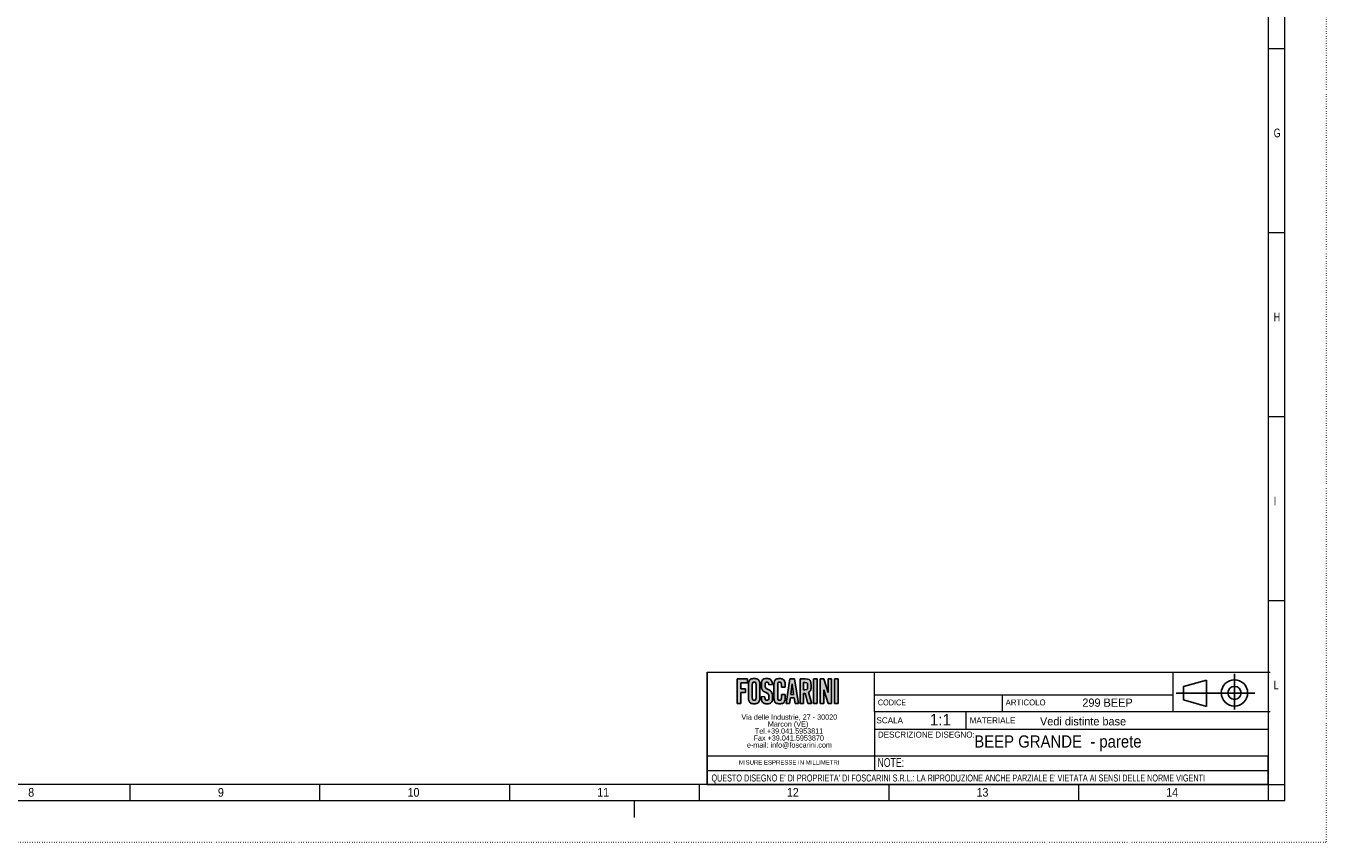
# Model space of a CAD drawing. Header units: millimetres. Extents: x 0 to 841, y 0 to 594.
# Tile 7 of 8: x 446 to 841, y 0 to 248. Entities that reach past the tile are written whole.
import ezdxf
from ezdxf.enums import TextEntityAlignment as Align

# ---------------------------------------------------------------- set-up
doc = ezdxf.new("R2010")
doc.units = ezdxf.units.MM
doc.linetypes.add('SLD-Punti', pattern=[0.635, 0, -0.635])
doc.linetypes.add('SLD-Solido', pattern=[0])
for name, color, linetype in [('CARTIGLIO', 7, 'SLD-Solido'), ('DEFAULT', 15, 'SLD-Solido'), ('FORMAT', 7, 'SLD-Solido')]:
    doc.layers.add(name, color=color, linetype=linetype)
doc.styles.add('SLDTEXTSTYLE0', font='ARIAL.TTF', dxfattribs={"width": 0.948})
doc.styles.add('SLDTEXTSTYLE1', font='ARIAL.TTF', dxfattribs={"width": 0.8058})
doc.styles.add('SLDTEXTSTYLE2', font='ARIALN.TTF', dxfattribs={"width": 0.87})
doc.styles.add('SLDTEXTSTYLE3', font='GOTHIC.TTF', dxfattribs={"width": 0.913})

# ---------------------------------------------------------------- blocks, each defined once
blk = doc.blocks.new('SW_NOTE_0')
at = {"layer": 'CARTIGLIO', "color": 0, "insert": (0, 2.39), "char_height": 1.8521, "attachment_point": 1, "style": 'SLDTEXTSTYLE0'}
blk.add_mtext('DESCRIZIONE DISEGNO:', dxfattribs=at)
blk = doc.blocks.new('SW_NOTE_0_1')
at = {"layer": 'CARTIGLIO', "color": 0, "insert": (0, 2.31), "char_height": 1.793, "attachment_point": 1, "style": 'SLDTEXTSTYLE1'}
blk.add_mtext('CODICE', dxfattribs=at)
blk = doc.blocks.new('SW_NOTE_0_2')
at = {"layer": 'CARTIGLIO', "color": 0, "insert": (0, 2.39), "char_height": 1.851, "attachment_point": 1, "style": 'SLDTEXTSTYLE0'}
blk.add_mtext('SCALA', dxfattribs=at)
blk = doc.blocks.new('SW_NOTE_0_3')
at = {"layer": 'CARTIGLIO', "color": 0, "insert": (0, 2.31), "char_height": 1.793, "attachment_point": 1, "style": 'SLDTEXTSTYLE0'}
blk.add_mtext('ARTICOLO', dxfattribs=at)
blk = doc.blocks.new('SW_NOTE_0_4')
at = {"layer": 'CARTIGLIO', "color": 0, "insert": (0, 2.39), "char_height": 1.851, "attachment_point": 1, "style": 'SLDTEXTSTYLE0'}
blk.add_mtext('MATERIALE', dxfattribs=at)
blk = doc.blocks.new('SW_NOTE_0_5')
at = {"layer": 'DEFAULT', "color": 0, "insert": (3.28, 4.51), "char_height": 3.5, "attachment_point": 2, "style": 'SLDTEXTSTYLE0'}
blk.add_mtext('1:1', dxfattribs=at)
blk = doc.blocks.new('SW_NOTE_0_6')
at = {"layer": 'CARTIGLIO', "color": 0, "insert": (14.88, 1.71), "char_height": 1.3229, "attachment_point": 2, "style": 'SLDTEXTSTYLE0'}
blk.add_mtext('MISURE ESPRESSE IN MILLIMETRI', dxfattribs=at)
blk = doc.blocks.new('SW_NOTE_0_7')
at = {"layer": 'CARTIGLIO', "color": 0, "insert": (0, 2.73), "char_height": 2.11667, "attachment_point": 1, "style": 'SLDTEXTSTYLE2'}
blk.add_mtext("QUESTO DISEGNO E' DI PROPRIETA' DI FOSCARINI S.R.L.: LA RIPRODUZIONE ANCHE PARZIALE E' VIETATA AI SENSI DELLE NORME VIGENTI", dxfattribs=at)
blk = doc.blocks.new('SW_NOTE_0_8')
at = {"layer": 'CARTIGLIO', "color": 0, "insert": (0, 3.41), "char_height": 2.646, "attachment_point": 1, "style": 'SLDTEXTSTYLE2'}
blk.add_mtext('NOTE:', dxfattribs=at)
blk = doc.blocks.new('SW_NOTE_0_9')
at = {"color": 0, "linetype": 'Continuous', "lineweight": 0, "char_height": 1.5875, "attachment_point": 2, "style": 'SLDTEXTSTYLE0'}
for s, insert in [('Via delle Industrie, 27 - 30020 ', (14.56, 2.05)), ('Marcon (VE)', (14.17, -0.07)), ('Tel.+39.041.5953811 ', (14.47, -2.19)), ('e-mail: info@foscarini.com', (14.59, -6.42)), ('Fax +39.041.5953870 ', (14.39, -4.3))]:
    blk.add_mtext(s, dxfattribs=dict(at, insert=insert))
blk = doc.blocks.new('Blocco1')
at = {"layer": 'FORMAT'}
for points in [[(-99.41, 46.99), (-97.41, 46.99), (-97.41, 48.13), (-100.55, 48.13), (-100.55, 40.69), (-99.41, 40.69), (-99.41, 43.96), (-97.92, 43.96), (-97.92, 45.1), (-99.41, 45.1)], [(-76.23, 40.69), (-77.37, 40.69), (-77.37, 48.13), (-76.23, 48.13)], [(-71.83, 48.13), (-72.91, 48.13), (-72.91, 43.98), (-74.22, 48.13), (-75.29, 48.13), (-75.29, 40.69), (-74.22, 40.69), (-74.22, 44.8), (-72.91, 40.71), (-72.91, 40.71), (-72.91, 40.69), (-71.83, 40.69)], [(-69.8, 40.69), (-70.94, 40.69), (-70.94, 48.13), (-69.8, 48.13)]]:
    blk.add_hatch(color=256, dxfattribs=at).paths.add_polyline_path(points, flags=0)
h = blk.add_hatch(color=256, dxfattribs=at)
edge = h.paths.add_edge_path(flags=0)
edge.add_spline(control_points=[(-97.07, 42.49), (-97.07, 41.44), (-96.52, 40.59), (-95.35, 40.59), (-94.17, 40.59), (-93.62, 41.44), (-93.62, 42.49)], knot_values=[0, 0, 0, 0, 1, 2, 3, 4, 4, 4, 4], weights=[1, 1, 1, 1, 1, 1, 1], degree=3, periodic=0)
edge.add_line((-93.62, 42.49), (-93.62, 46.32))
edge.add_spline(control_points=[(-93.62, 46.32), (-93.62, 47.37), (-94.17, 48.23), (-95.35, 48.23), (-96.52, 48.23), (-97.07, 47.37), (-97.07, 46.32)], knot_values=[0, 0, 0, 0, 1, 2, 3, 4, 4, 4, 4], weights=[1, 1, 1, 1, 1, 1, 1], degree=3, periodic=0)
edge.add_line((-97.07, 46.32), (-97.07, 42.49))
edge = h.paths.add_edge_path(flags=0)
edge.add_line((-95.94, 42.52), (-95.94, 46.29))
edge.add_spline(control_points=[(-95.94, 46.29), (-95.94, 46.85), (-95.8, 47.12), (-95.35, 47.12), (-94.89, 47.12), (-94.75, 46.85), (-94.75, 46.29)], knot_values=[0, 0, 0, 0, 1, 2, 3, 4, 4, 4, 4], weights=[1, 1, 1, 1, 1, 1, 1], degree=3, periodic=0)
edge.add_line((-94.75, 46.29), (-94.75, 42.52))
edge.add_spline(control_points=[(-94.75, 42.52), (-94.75, 41.97), (-94.89, 41.7), (-95.35, 41.7), (-95.8, 41.7), (-95.94, 41.97), (-95.94, 42.52)], knot_values=[0, 0, 0, 0, 1, 2, 3, 4, 4, 4, 4], weights=[1, 1, 1, 1, 1, 1, 1], degree=3, periodic=0)
h = blk.add_hatch(color=256, dxfattribs=at)
edge = h.paths.add_edge_path(flags=0)
edge.add_spline(control_points=[(-90.84, 46.29), (-90.89, 46.93), (-91.19, 47.12), (-91.44, 47.12), (-91.8, 47.12), (-92.05, 46.85), (-92.05, 46.39), (-92.05, 45.12), (-89.77, 44.51), (-89.77, 42.49), (-89.77, 41.27), (-90.5, 40.59), (-91.55, 40.59), (-92.59, 40.59), (-93.19, 41.54), (-93.23, 42.65)], knot_values=[0, 0, 0, 0, 1, 2, 3, 4, 5, 6, 7, 8, 9, 10, 11, 12, 13, 13, 13, 13], weights=[1, 1, 1, 1, 1, 1, 1, 1, 1, 1, 1, 1, 1, 1, 1, 1], degree=3, periodic=0)
edge.add_line((-93.23, 42.65), (-92.16, 42.82))
edge.add_spline(control_points=[(-92.16, 42.82), (-92.12, 42.07), (-91.85, 41.7), (-91.49, 41.7), (-91.1, 41.7), (-90.84, 41.94), (-90.84, 42.38), (-90.84, 43.85), (-93.12, 44.24), (-93.12, 46.38), (-93.12, 47.56), (-92.49, 48.23), (-91.38, 48.23), (-90.47, 48.23), (-89.87, 47.48), (-89.77, 46.43)], knot_values=[0, 0, 0, 0, 1, 2, 3, 4, 5, 6, 7, 8, 9, 10, 11, 12, 13, 13, 13, 13], weights=[1, 1, 1, 1, 1, 1, 1, 1, 1, 1, 1, 1, 1, 1, 1, 1], degree=3, periodic=0)
edge.add_line((-89.77, 46.43), (-90.84, 46.29))
h = blk.add_hatch(color=256, dxfattribs=at)
edge = h.paths.add_edge_path(flags=0)
edge.add_line((-85.91, 45.64), (-87.05, 45.64))
edge.add_line((-87.05, 45.64), (-87.05, 46.22))
edge.add_spline(control_points=[(-87.05, 46.22), (-87.05, 46.85), (-87.31, 47.12), (-87.6, 47.12), (-88.06, 47.12), (-88.2, 46.85), (-88.2, 46.29)], knot_values=[0, 0, 0, 0, 1, 2, 3, 4, 4, 4, 4], weights=[1, 1, 1, 1, 1, 1, 1], degree=3, periodic=0)
edge.add_line((-88.2, 46.29), (-88.2, 42.52))
edge.add_spline(control_points=[(-88.2, 42.52), (-88.2, 41.97), (-88.06, 41.7), (-87.6, 41.7), (-87.19, 41.7), (-87.05, 41.97), (-87.05, 42.45)], knot_values=[0, 0, 0, 0, 1, 2, 3, 4, 4, 4, 4], weights=[1, 1, 1, 1, 1, 1, 1], degree=3, periodic=0)
edge.add_line((-87.05, 42.45), (-87.05, 43.35))
edge.add_line((-87.05, 43.35), (-85.91, 43.35))
edge.add_line((-85.91, 43.35), (-85.91, 42.49))
edge.add_spline(control_points=[(-85.91, 42.49), (-85.91, 41.44), (-86.46, 40.59), (-87.6, 40.59), (-88.79, 40.59), (-89.34, 41.44), (-89.34, 42.49)], knot_values=[0, 0, 0, 0, 1, 2, 3, 4, 4, 4, 4], weights=[1, 1, 1, 1, 1, 1, 1], degree=3, periodic=0)
edge.add_line((-89.34, 42.49), (-89.34, 46.32))
edge.add_spline(control_points=[(-89.34, 46.32), (-89.34, 47.37), (-88.79, 48.23), (-87.6, 48.23), (-86.46, 48.23), (-85.91, 47.3), (-85.91, 46.19)], knot_values=[0, 0, 0, 0, 1, 2, 3, 4, 4, 4, 4], weights=[1, 1, 1, 1, 1, 1, 1], degree=3, periodic=0)
edge.add_line((-85.91, 46.19), (-85.91, 45.64))
h = blk.add_hatch(color=256, dxfattribs=at)
h.paths.add_polyline_path([(-83.2, 42.37), (-82.93, 40.7), (-81.86, 40.7), (-83.05, 48.14), (-84.48, 48.14), (-85.66, 40.7), (-84.59, 40.7), (-84.33, 42.37)], flags=0)
h.paths.add_polyline_path([(-83.76, 46.65), (-83.37, 43.44), (-84.16, 43.44)], flags=0)
h = blk.add_hatch(color=256, dxfattribs=at)
edge = h.paths.add_edge_path(flags=0)
edge.add_line((-79.03, 40.69), (-77.92, 40.69))
edge.add_line((-77.92, 40.69), (-77.92, 40.69))
edge.add_line((-77.92, 40.69), (-77.92, 40.69))
edge.add_line((-77.92, 40.69), (-77.98, 40.91))
edge.add_line((-77.98, 40.91), (-78.82, 44.06))
edge.add_spline(control_points=[(-78.82, 44.06), (-78.46, 44.26), (-78.07, 44.74), (-78.07, 45.93), (-78.07, 47.52), (-78.69, 48.13), (-79.89, 48.13)], knot_values=[0, 0, 0, 0, 1, 2, 3, 4, 4, 4, 4], weights=[1, 1, 1, 1, 1, 1, 1], degree=3, periodic=0)
edge.add_line((-79.89, 48.13), (-81.39, 48.13))
edge.add_line((-81.39, 48.13), (-81.39, 40.69))
edge.add_line((-81.39, 40.69), (-80.32, 40.69))
edge.add_line((-80.32, 40.69), (-80.32, 43.74))
edge.add_spline(control_points=[(-80.32, 43.74), (-80.16, 43.74), (-79.98, 43.75), (-79.85, 43.76)], knot_values=[0, 0, 0, 0, 1, 1, 1, 1], weights=[1, 1, 1, 1], degree=3, periodic=0)
edge.add_line((-79.85, 43.76), (-79.03, 40.69))
edge = h.paths.add_edge_path(flags=0)
edge.add_spline(control_points=[(-79.94, 47.08), (-79.36, 47.08), (-79.14, 46.82), (-79.14, 45.93), (-79.14, 45.05), (-79.36, 44.79), (-79.94, 44.79)], knot_values=[0, 0, 0, 0, 1, 2, 3, 4, 4, 4, 4], weights=[1, 1, 1, 1, 1, 1, 1], degree=3, periodic=0)
edge.add_line((-79.94, 44.79), (-80.32, 44.79))
edge.add_line((-80.32, 44.79), (-80.32, 47.08))
edge.add_line((-80.32, 47.08), (-79.94, 47.08))
at = {"layer": 'CARTIGLIO', "color": 208, "linetype": 'SLD-Solido', "lineweight": 18, "true_color": 0x400040}
for p, q in [((-109.59, 50.15), (-58.81, 50.15)), ((-58.81, 38.2), (-58.81, 50.15)), ((-58.81, 50.15), (61.25, 50.15)), ((31.84, 38.2), (31.84, 50.15)), ((-58.81, 43.3), (31.84, 43.3)), ((-55.6, 40.25), (-55.6, 40.25)), ((-20.05, 43.3), (-20.05, 38.2)), ((-58.81, 38.2), (-58.81, 24.66)), ((-58.81, 38.2), (61.25, 38.2)), ((-31.12, 38.2), (-31.12, 32.88)), ((-58.81, 32.88), (60.69, 32.88)), ((-58.81, 24.66), (-109.59, 24.66)), ((60.69, 24.66), (-58.81, 24.66)), ((-58.81, 24.66), (-58.81, 20.34)), ((60.69, 20.34), (60.69, 24.66)), ((60.69, 20.29), (60.69, 24.66)), ((-109.59, 20.34), (60.69, 20.34)), ((60.69, 16.08), (60.69, 20.34)), ((60.69, 16.08), (60.69, 20.29)), ((-109.59, 16.08), (60.69, 16.08)), ((-109.59, 16.08), (60.69, 16.08)), ((-109.59, 16.08), (60.69, 16.08))]:
    blk.add_line(p, q, dxfattribs=at)
at = {"layer": 'FORMAT', "color": 208, "true_color": 0x400040}
for p, q in [((-109.59, 50.15), (-109.59, 16.08)), ((35, 45.8), (41.93, 47.8)), ((41.93, 47.8), (41.93, 39.8)), ((50.45, 49.66), (50.45, 38.89)), ((56.65, 43.8), (32.8, 43.8)), ((35, 45.8), (35, 41.8)), ((35, 41.8), (41.93, 39.8))]:
    blk.add_line(p, q, dxfattribs=at)
at = {"layer": 'FORMAT', "color": 7}
for p, q in [((-97.41, 48.13), (-100.55, 48.13)), ((-100.55, 48.13), (-100.55, 40.69)), ((-97.41, 46.99), (-97.41, 48.13)), ((-84.48, 48.14), (-85.66, 40.7)), ((-83.05, 48.14), (-84.48, 48.14)), ((-81.86, 40.7), (-83.05, 48.14)), ((-79.89, 48.13), (-81.39, 48.13)), ((-81.39, 48.13), (-81.39, 40.69)), ((-77.37, 40.69), (-77.37, 48.13)), ((-77.37, 48.13), (-76.23, 48.13)), ((-76.23, 48.13), (-76.23, 40.69)), ((-74.22, 48.13), (-75.29, 48.13)), ((-75.29, 48.13), (-75.29, 40.69)), ((-72.91, 43.98), (-74.22, 48.13)), ((-72.91, 48.13), (-72.91, 43.98)), ((-71.83, 48.13), (-72.91, 48.13)), ((-71.83, 40.69), (-71.83, 48.13)), ((-70.94, 40.69), (-70.94, 48.13)), ((-70.94, 48.13), (-69.8, 48.13)), ((-69.8, 48.13), (-69.8, 40.69)), ((-99.41, 45.1), (-99.41, 46.99)), ((-99.41, 46.99), (-97.41, 46.99)), ((-97.92, 45.1), (-99.41, 45.1)), ((-99.41, 40.69), (-99.41, 43.96)), ((-99.41, 43.96), (-97.92, 43.96)), ((-97.92, 43.96), (-97.92, 45.1)), ((-97.07, 46.32), (-97.07, 42.49)), ((-95.94, 42.52), (-95.94, 46.29)), ((-94.75, 46.29), (-94.75, 42.52)), ((-93.62, 42.49), (-93.62, 46.32)), ((-89.77, 46.43), (-90.84, 46.29)), ((-89.34, 42.49), (-89.34, 46.32)), ((-88.2, 46.29), (-88.2, 42.52)), ((-87.05, 45.64), (-87.05, 46.22)), ((-85.91, 45.64), (-87.05, 45.64)), ((-85.91, 46.19), (-85.91, 45.64)), ((-84.16, 43.44), (-83.76, 46.65)), ((-83.37, 43.44), (-84.16, 43.44)), ((-83.76, 46.65), (-83.37, 43.44)), ((-80.32, 44.79), (-80.32, 47.08)), ((-80.32, 47.08), (-79.94, 47.08)), ((-79.94, 44.79), (-80.32, 44.79)), ((-80.32, 40.69), (-80.32, 43.74)), ((-79.85, 43.76), (-79.03, 40.69)), ((-77.98, 40.91), (-78.82, 44.06)), ((-74.22, 40.69), (-74.22, 44.8)), ((-74.22, 44.8), (-72.91, 40.71)), ((-100.55, 40.69), (-99.41, 40.69)), ((-93.23, 42.65), (-92.16, 42.82)), ((-87.05, 42.45), (-87.05, 43.35)), ((-87.05, 43.35), (-85.91, 43.35)), ((-85.91, 43.35), (-85.91, 42.49)), ((-85.66, 40.7), (-84.59, 40.7)), ((-84.59, 40.7), (-84.33, 42.37)), ((-84.33, 42.37), (-83.2, 42.37)), ((-83.2, 42.37), (-82.93, 40.7)), ((-82.93, 40.7), (-81.86, 40.7)), ((-81.39, 40.69), (-80.32, 40.69)), ((-79.03, 40.69), (-77.92, 40.69)), ((-77.92, 40.69), (-77.98, 40.91)), ((-77.92, 40.69), (-77.92, 40.69)), ((-77.92, 40.69), (-77.92, 40.69)), ((-76.23, 40.69), (-77.37, 40.69)), ((-75.29, 40.69), (-74.22, 40.69)), ((-72.91, 40.71), (-72.91, 40.71)), ((-72.91, 40.71), (-72.91, 40.69)), ((-72.91, 40.69), (-71.83, 40.69)), ((-69.8, 40.69), (-70.94, 40.69))]:
    blk.add_line(p, q, dxfattribs=at)
at = {"layer": 'FORMAT', "color": 208, "true_color": 0x400040}
for radius in [4, 2]:
    blk.add_circle((50.45, 43.88), radius, dxfattribs=at)
at = {"layer": 'FORMAT', "color": 7}
for points in [[(-93.62, 46.32), (-93.62, 47.37), (-94.17, 48.23), (-95.35, 48.23), (-96.52, 48.23), (-97.07, 47.37), (-97.07, 46.32)], [(-92.16, 42.82), (-92.12, 42.07), (-91.85, 41.7), (-91.49, 41.7), (-91.1, 41.7), (-90.84, 41.94), (-90.84, 42.38), (-90.84, 43.85), (-93.12, 44.24), (-93.12, 46.38), (-93.12, 47.56), (-92.49, 48.23), (-91.38, 48.23), (-90.47, 48.23), (-89.87, 47.48), (-89.77, 46.43)], [(-89.34, 46.32), (-89.34, 47.37), (-88.79, 48.23), (-87.6, 48.23), (-86.46, 48.23), (-85.91, 47.3), (-85.91, 46.19)], [(-78.82, 44.06), (-78.46, 44.26), (-78.07, 44.74), (-78.07, 45.93), (-78.07, 47.52), (-78.69, 48.13), (-79.89, 48.13)], [(-95.94, 46.29), (-95.94, 46.85), (-95.8, 47.12), (-95.35, 47.12), (-94.89, 47.12), (-94.75, 46.85), (-94.75, 46.29)], [(-90.84, 46.29), (-90.89, 46.93), (-91.19, 47.12), (-91.44, 47.12), (-91.8, 47.12), (-92.05, 46.85), (-92.05, 46.39), (-92.05, 45.12), (-89.77, 44.51), (-89.77, 42.49), (-89.77, 41.27), (-90.5, 40.59), (-91.55, 40.59), (-92.59, 40.59), (-93.19, 41.54), (-93.23, 42.65)], [(-87.05, 46.22), (-87.05, 46.85), (-87.31, 47.12), (-87.6, 47.12), (-88.06, 47.12), (-88.2, 46.85), (-88.2, 46.29)], [(-80.32, 43.74), (-80.16, 43.74), (-79.98, 43.75), (-79.85, 43.76)], [(-79.94, 47.08), (-79.36, 47.08), (-79.14, 46.82), (-79.14, 45.93), (-79.14, 45.05), (-79.36, 44.79), (-79.94, 44.79)], [(-97.07, 42.49), (-97.07, 41.44), (-96.52, 40.59), (-95.35, 40.59), (-94.17, 40.59), (-93.62, 41.44), (-93.62, 42.49)], [(-94.75, 42.52), (-94.75, 41.97), (-94.89, 41.7), (-95.35, 41.7), (-95.8, 41.7), (-95.94, 41.97), (-95.94, 42.52)], [(-85.91, 42.49), (-85.91, 41.44), (-86.46, 40.59), (-87.6, 40.59), (-88.79, 40.59), (-89.34, 41.44), (-89.34, 42.49)], [(-88.2, 42.52), (-88.2, 41.97), (-88.06, 41.7), (-87.6, 41.7), (-87.19, 41.7), (-87.05, 41.97), (-87.05, 42.45)]]:
    blk.add_open_spline(points, degree=3, dxfattribs=at)
at = {"color": 7, "linetype": 'Continuous', "lineweight": 0}
blk.add_blockref('SW_NOTE_0_9', (-99.23, 35.28), dxfattribs=at)
at = {"layer": 'CARTIGLIO', "color": 7, "true_color": 0xffffff}
for name, p in [('SW_NOTE_0_1', (-57.8, 39.57)), ('SW_NOTE_0_3', (-19.02, 39.57)), ('SW_NOTE_0_2', (-58.21, 34.1)), ('SW_NOTE_0_4', (-29.93, 34.1)), ('SW_NOTE_0', (-57.8, 29.75)), ('SW_NOTE_0_8', (-57.9, 20.65)), ('SW_NOTE_0_6', (-99.59, 21.72)), ('SW_NOTE_0_7', (-108.3, 16.36))]:
    blk.add_blockref(name, p, dxfattribs=at)
at = {"layer": 'DEFAULT', "color": 13, "true_color": 0xff5757}
blk.add_blockref('SW_NOTE_0_5', (-42.1, 32.98), dxfattribs=at)
at = {"layer": 'FORMAT', "color": 7}
for tag, height, style, width, p in [('AUTOATTR1', 2.5, 'SLDTEXTSTYLE0', 0.948, (4.27, 38.93)), ('AUTOATTR0', 2.5, 'SLDTEXTSTYLE0', 0.948, (-8.58, 33.27)), ('AUTOATTR2', 3.7, 'SLDTEXTSTYLE3', 0.913, (-25.58, 26.17))]:
    blk.add_attdef(tag, text='', height=height, dxfattribs=dict(at, style=style, width=width)).set_placement(p, align=Align.BOTTOM_LEFT)

msp = doc.modelspace()

# ---------------------------------------------------------------- linework, layer by layer
at = {"color": 7, "linetype": 'SLD-Punti', "lineweight": 18}
for p in [(841, 594), (0, 0)]:
    msp.add_line(p, (841, 0), dxfattribs=at)
at = {"color": 7, "linetype": 'SLD-Solido', "lineweight": 18}
for p, q in [((828.5, 12.5), (828.5, 581.5)), ((823.5, 17.5), (823.5, 576.5)), ((823.5, 241.1), (828.5, 241.1)), ((823.5, 185.2), (828.5, 185.2)), ((823.5, 129.3), (828.5, 129.3)), ((823.5, 73.4), (828.5, 73.4)), ((823.5, 17.5), (17.5, 17.5)), ((478.07, 12.5), (478.07, 17.5)), ((535.64, 12.5), (535.64, 17.5)), ((593.22, 12.5), (593.22, 17.5)), ((650.79, 12.5), (650.79, 17.5)), ((708.36, 12.5), (708.36, 17.5)), ((765.93, 12.5), (765.93, 17.5)), ((823.5, 12.5), (823.5, 17.5)), ((823.5, 17.5), (828.5, 17.5)), ((828.5, 12.5), (12.5, 12.5)), ((823.5, 12.5), (17.5, 12.5)), ((631, 12.5), (631, 7.5))]:
    msp.add_line(p, q, dxfattribs=at)

# ---------------------------------------------------------------- block references
at = {"layer": 'FORMAT'}
ref = msp.add_blockref('Blocco1', (762.77, 1.42), dxfattribs=at)
ref.add_attrib('AUTOATTR0', 'Vedi distinte base', dxfattribs={"color": 7, "height": 2.5, "style": 'SLDTEXTSTYLE0', "width": 0.948}).set_placement((754.19, 34.68), align=Align.BOTTOM_LEFT)
ref.add_attrib('AUTOATTR1', '299 BEEP', dxfattribs={"color": 7, "height": 2.5, "style": 'SLDTEXTSTYLE0', "width": 0.948}).set_placement((767.04, 40.35), align=Align.BOTTOM_LEFT)
ref.add_attrib('AUTOATTR2', 'BEEP GRANDE  - parete', dxfattribs={"color": 7, "height": 3.7042, "style": 'SLDTEXTSTYLE3', "width": 0.913}).set_placement((734.25, 27.59), align=Align.BOTTOM_LEFT)

# ---------------------------------------------------------------- texts
at = {"color": 7, "linetype": 'Continuous', "lineweight": 0, "attachment_point": 1}
for s, insert, char_height, style in [('G', (825.15, 216.75), 2.65, 'SLDTEXTSTYLE2'), ('H', (825.15, 160.85), 2.65, 'SLDTEXTSTYLE2'), ('I', (825.15, 104.95), 2.65, 'SLDTEXTSTYLE2'), ('L', (825.15, 49.05), 2.65, 'SLDTEXTSTYLE2'), ('8', (447.08, 16.42), 2.65, 'SLDTEXTSTYLE3'), ('9', (504.66, 16.42), 2.65, 'SLDTEXTSTYLE3'), ('10', (562.23, 16.42), 2.646, 'SLDTEXTSTYLE3'), ('11', (619.8, 16.42), 2.646, 'SLDTEXTSTYLE3'), ('12', (677.37, 16.42), 2.646, 'SLDTEXTSTYLE3'), ('13', (734.94, 16.42), 2.646, 'SLDTEXTSTYLE3'), ('14', (792.51, 16.42), 2.646, 'SLDTEXTSTYLE3')]:
    msp.add_mtext(s, dxfattribs=dict(at, insert=insert, char_height=char_height, style=style))

doc.saveas('drawing.dxf')
